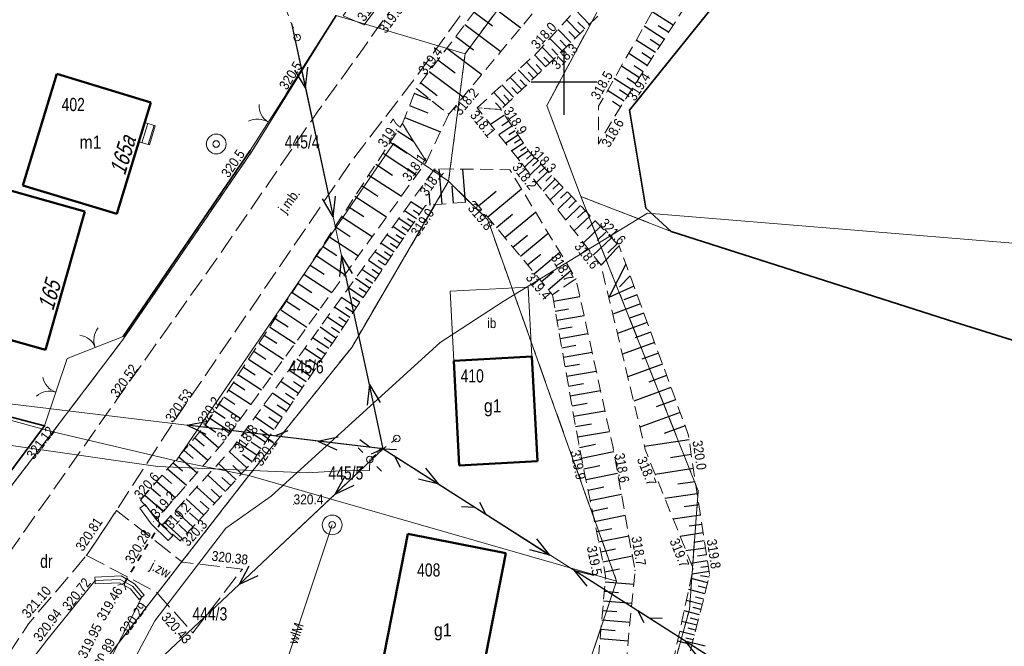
# Model space of a CAD drawing. Header units: metres. Extents: x 7523615 to 7533948, y 5492686 to 5502120.
# Tile 172 of 256: x 7531259 to 7531333, y 5496657 to 5496705. Entities that reach past the tile are written whole.
import ezdxf
from ezdxf.enums import TextEntityAlignment as Align

# ---------------------------------------------------------------- set-up
doc = ezdxf.new("R2010")
doc.units = ezdxf.units.M
for name, pattern in [('1.0_0.5', [1.5, 1, -0.5]), ('1.5_0.5', [2, 1.5, -0.5]), ('219-500', [0]), ('egkk-500', [2, 1.5, -0.5]), ('egug-500', [1, 0.5, -0.5]), ('otkz_500', [1, 0.5, -0.5]), ('otob_500', [0]), ('suep_nn_500', [0]), ('supp_500', [1, 0.5, -0.5]), ('sutp_500', [0])]:
    doc.linetypes.add(name, pattern=pattern)
doc.layers.get('0').update_dxf_attribs({"color": 2, "lineweight": 5})
doc.styles.get("Standard").update_dxf_attribs({"font": 'Working1250', "width": 0.75})
doc.linetypes.add('902-500', pattern='A,3.75,0,[1,ksztalty.shx,S=0.5,R=0,X=0,Y=0],3.75', length=7.5)
doc.linetypes.add('otdn_500', pattern='A,5,0,[21,ksztalty.shx,S=0.5,R=0,X=-1,Y=0]', length=5)

# ---------------------------------------------------------------- blocks, each defined once
blk = doc.blocks.new('203')
at = {"linetype": 'Continuous', "lineweight": 0}
h = blk.add_hatch(color=0, dxfattribs=at)
edge = h.paths.add_edge_path()
edge.add_arc((0, 0), 0.045, 0, 360)
blk = doc.blocks.new('PW01')
at = {"linetype": 'Continuous', "lineweight": 13}
h = blk.add_hatch(color=0, dxfattribs=at)
edge = h.paths.add_edge_path()
edge.add_arc((0, 0), 0.045, 0, 360)
blk = doc.blocks.new('SM01')
at = {"color": 0, "linetype": 'Continuous', "lineweight": 13}
for p, q in [((-0.53, 0.531), (-0.883, 0.884)), ((0.531, 0.531), (0.884, 0.884)), ((-0.53, -0.53), (-0.883, -0.883)), ((0.531, -0.53), (0.884, -0.883))]:
    blk.add_line(p, q, dxfattribs=at)
blk.add_circle((0, 0), 0.25, dxfattribs=at)
blk = doc.blocks.new('US13')
at = {"color": 0, "linetype": 'Continuous', "lineweight": 13}
for radius in [0.75, 0.25]:
    blk.add_circle((0, 0), radius, dxfattribs=at)
blk = doc.blocks.new('SM05')
at = {"color": 0, "linetype": 'Continuous', "lineweight": 13}
blk.add_circle((0, 0), 0.25, dxfattribs=at)
blk = doc.blocks.new('SUTP')
at = {"color": 0, "linetype": 'Continuous'}
for p, q in [((0, 0), (0.866, 0.5)), ((0, 0), (9.232, 0)), ((1.866, -0.5), (1, 0)), ((7.366, -0.5), (8.232, 0)), ((9.232, 0), (8.366, 0.5))]:
    blk.add_line(p, q, dxfattribs=at)
blk = doc.blocks.new('SUEP1')
at = {"color": 0, "linetype": 'Continuous'}
for p, q in [((0, 0), (5, 0)), ((5, 0), (3.5, 0.5)), ((5, 0), (3.5, -0.5)), ((5, 0), (15, 0)), ((15, 0), (13.5, 0.5)), ((15, 0), (13.5, -0.5))]:
    blk.add_line(p, q, dxfattribs=at)
blk = doc.blocks.new('OK02')
at = {"color": 0, "linetype": 'Continuous', "lineweight": 0}
for centre, start, end in [((-1.5, 0), 0, 60), ((1.5, 0), 120, 180)]:
    blk.add_arc(centre, 1.5, start, end, dxfattribs=at)
blk = doc.blocks.new('IB05')
at = {"color": 0, "linetype": 'Continuous', "lineweight": 13}
for q in [(0.354, 0.354), (0.354, -0.354)]:
    blk.add_line((0, 0), q, dxfattribs=at)
blk = doc.blocks.new('RAMKA500K')
at = {"color": 0}
for p, q in [((100, 197.5), (100, 202.5)), ((97.5, 200), (102.5, 200))]:
    blk.add_line(p, q, dxfattribs=at)

msp = doc.modelspace()

# ---------------------------------------------------------------- linework, layer by layer
at = {"layer": '000 Inne (niezydentyfikowane)', "color": 7, "linetype": 'CONTINUOUS', "lineweight": 25, "flags": 128}
for points in [[(7531293.88, 5496706.25), (7531296.7, 5496704.12)], [(7531301.93, 5496704.37), (7531300.86, 5496705.47)], [(7531293.17, 5496705.3), (7531294.56, 5496704.25)], [(7531301.2, 5496703.67), (7531300.18, 5496704.71)], [(7531308.27, 5496704.3), (7531306.69, 5496705.31)], [(7531292.47, 5496704.37), (7531295.2, 5496702.31)], [(7531300.5, 5496703), (7531299.54, 5496703.99)], [(7531301.56, 5496704.02), (7531301.04, 5496704.55)], [(7531307.59, 5496703.25), (7531306.07, 5496704.23)], [(7531307.93, 5496703.77), (7531307.15, 5496704.27)], [(7531291.77, 5496703.46), (7531293.12, 5496702.44)], [(7531299.84, 5496702.35), (7531298.91, 5496703.31)], [(7531300.17, 5496702.67), (7531299.7, 5496703.16)], [(7531300.85, 5496703.33), (7531300.35, 5496703.84)], [(7531306.94, 5496702.23), (7531305.47, 5496703.18)], [(7531307.26, 5496702.73), (7531306.52, 5496703.22)], [(7531291.09, 5496702.56), (7531293.74, 5496700.56)], [(7531299.21, 5496701.74), (7531298.32, 5496702.65)], [(7531299.52, 5496702.04), (7531299.07, 5496702.51)], [(7531290.42, 5496701.67), (7531291.72, 5496700.69)], [(7531298.6, 5496701.15), (7531297.74, 5496702.05)], [(7531298.9, 5496701.44), (7531298.47, 5496701.89)], [(7531306.31, 5496701.26), (7531304.9, 5496702.17)], [(7531306.63, 5496701.74), (7531305.9, 5496702.2)], [(7531297.39, 5496700), (7531296.52, 5496700.92)], [(7531298, 5496700.58), (7531297.13, 5496701.49)], [(7531298.3, 5496700.87), (7531297.87, 5496701.32)], [(7531305.71, 5496700.32), (7531304.35, 5496701.19)], [(7531306.01, 5496700.78), (7531305.31, 5496701.23)], [(7531289.76, 5496700.8), (7531292.33, 5496698.86)], [(7531296.78, 5496699.42), (7531295.9, 5496700.35)], [(7531297.09, 5496699.71), (7531296.65, 5496700.17)], [(7531297.69, 5496700.29), (7531297.26, 5496700.75)], [(7531305.13, 5496699.41), (7531303.81, 5496700.26)], [(7531305.41, 5496699.86), (7531304.75, 5496700.29)], [(7531289.11, 5496699.94), (7531290.37, 5496698.98)], [(7531296.16, 5496698.84), (7531295.28, 5496699.77)], [(7531296.47, 5496699.13), (7531296.03, 5496699.59)], [(7531288.63, 5496699.13), (7531289.86, 5496698.64)], [(7531295.54, 5496698.25), (7531294.65, 5496699.19)], [(7531295.85, 5496698.54), (7531295.41, 5496699.01)], [(7531304.56, 5496698.54), (7531303.3, 5496699.35)], [(7531304.84, 5496698.97), (7531304.2, 5496699.39)], [(7531288.27, 5496698.21), (7531289.65, 5496697.66)], [(7531295.23, 5496697.95), (7531294.78, 5496698.42)], [(7531304.29, 5496698.11), (7531303.67, 5496698.51)], [(7531287.91, 5496697.3), (7531290.61, 5496696.22)], [(7531295.47, 5496697.49), (7531294.4, 5496696.78)], [(7531287.7, 5496696.8), (7531287.74, 5496696.78)], [(7531296.04, 5496696.64), (7531295.04, 5496695.98)], [(7531295.79, 5496697.02), (7531295.27, 5496696.68)], [(7531287.36, 5496696.29), (7531288.56, 5496695.5)], [(7531296.49, 5496695.97), (7531295.55, 5496695.34)], [(7531296.27, 5496696.3), (7531295.79, 5496695.98)], [(7531286.8, 5496695.43), (7531288.09, 5496694.59)], [(7531296.91, 5496695.35), (7531296.02, 5496694.76)], [(7531296.7, 5496695.66), (7531296.24, 5496695.35)], [(7531297.11, 5496695.05), (7531296.68, 5496694.76)], [(7531286.25, 5496694.59), (7531288.8, 5496692.92)], [(7531297.3, 5496694.76), (7531296.46, 5496694.2)], [(7531297.76, 5496694.26), (7531296.99, 5496693.53)], [(7531297.52, 5496694.5), (7531297.15, 5496694.15)], [(7531285.7, 5496693.75), (7531286.96, 5496692.93)], [(7531298.25, 5496693.75), (7531297.43, 5496692.96)], [(7531298, 5496694.01), (7531297.6, 5496693.63)], [(7531298.51, 5496693.48), (7531298.08, 5496693.07)], [(7531285.17, 5496692.93), (7531287.64, 5496691.32)], [(7531290.73, 5496690.72), (7531290.5, 5496693.41)], [(7531292.52, 5496690.87), (7531292.31, 5496693.38)], [(7531298.77, 5496693.2), (7531297.9, 5496692.36)], [(7531299.05, 5496692.91), (7531298.6, 5496692.48)], [(7531284.64, 5496692.13), (7531285.86, 5496691.33)], [(7531291.6, 5496690.8), (7531291.5, 5496692.1)], [(7531299.33, 5496692.62), (7531298.4, 5496691.72)], [(7531299.93, 5496691.99), (7531298.94, 5496691.04)], [(7531299.63, 5496692.31), (7531299.14, 5496691.85)], [(7531284.12, 5496691.33), (7531286.52, 5496689.77)], [(7531289.84, 5496690.65), (7531289.75, 5496691.67)], [(7531293.5, 5496690.59), (7531294.84, 5496691.71)], [(7531294.2, 5496689.75), (7531296.76, 5496691.88)], [(7531300.57, 5496691.33), (7531299.51, 5496690.31)], [(7531300.24, 5496691.66), (7531299.73, 5496691.17)], [(7531283.61, 5496690.55), (7531284.79, 5496689.78)], [(7531289.26, 5496690.31), (7531288.37, 5496690.91)], [(7531301.25, 5496690.61), (7531300.12, 5496689.53)], [(7531300.9, 5496690.98), (7531300.36, 5496690.45)], [(7531283.11, 5496689.78), (7531285.43, 5496688.26)], [(7531288.79, 5496689.62), (7531287.88, 5496690.23)], [(7531289.01, 5496689.94), (7531288.56, 5496690.24)], [(7531294.87, 5496688.95), (7531296.08, 5496689.97)], [(7531295.5, 5496688.19), (7531297.82, 5496690.12)], [(7531301.98, 5496689.85), (7531300.77, 5496688.69)], [(7531301.61, 5496690.24), (7531301.02, 5496689.68)], [(7531282.61, 5496689.02), (7531283.76, 5496688.28)], [(7531287.96, 5496688.38), (7531287, 5496689.02)], [(7531288.38, 5496689), (7531287.44, 5496689.63)], [(7531288.17, 5496688.69), (7531287.7, 5496689.01)], [(7531288.58, 5496689.31), (7531288.12, 5496689.62)], [(7531302.76, 5496689.04), (7531301.47, 5496687.8)], [(7531302.36, 5496689.45), (7531301.74, 5496688.85)], [(7531282.13, 5496688.28), (7531284.38, 5496686.81)], [(7531287.53, 5496687.74), (7531286.55, 5496688.4)], [(7531287.74, 5496688.06), (7531287.26, 5496688.39)], [(7531296.1, 5496687.46), (7531297.21, 5496688.38)], [(7531296.68, 5496686.77), (7531298.79, 5496688.53)], [(7531303.17, 5496688.61), (7531302.5, 5496687.97)], [(7531281.65, 5496687.54), (7531282.75, 5496686.82)], [(7531287.09, 5496687.09), (7531286.09, 5496687.76)], [(7531287.31, 5496687.42), (7531286.81, 5496687.75)], [(7531303.59, 5496688.17), (7531302.21, 5496686.85)], [(7531304.03, 5496687.72), (7531303.31, 5496687.03)], [(7531281.17, 5496686.82), (7531283.36, 5496685.39)], [(7531286.64, 5496686.43), (7531285.62, 5496687.11)], [(7531286.86, 5496686.76), (7531286.36, 5496687.1)], [(7531297.23, 5496686.11), (7531298.24, 5496686.94)], [(7531297.76, 5496685.47), (7531299.68, 5496687.07)], [(7531280.71, 5496686.1), (7531281.78, 5496685.4)], [(7531286.18, 5496685.75), (7531285.14, 5496686.45)], [(7531286.41, 5496686.09), (7531285.89, 5496686.44)], [(7531304.68, 5496686.18), (7531303.39, 5496683.65)], [(7531280.25, 5496685.4), (7531282.37, 5496684.02)], [(7531285.71, 5496685.05), (7531284.65, 5496685.77)], [(7531285.94, 5496685.4), (7531285.42, 5496685.76)], [(7531298.27, 5496684.86), (7531299.18, 5496685.62)], [(7531298.79, 5496684.23), (7531300.52, 5496685.68)], [(7531305.01, 5496685.28), (7531304.2, 5496684.46)], [(7531279.8, 5496684.71), (7531280.84, 5496684.03)], [(7531285.23, 5496684.35), (7531284.15, 5496685.08)], [(7531285.47, 5496684.7), (7531284.93, 5496685.06)], [(7531305.29, 5496684.51), (7531303.39, 5496683.65)], [(7531279.35, 5496684.03), (7531281.41, 5496682.69)], [(7531284.74, 5496683.62), (7531283.63, 5496684.37)], [(7531284.99, 5496683.99), (7531284.44, 5496684.36)], [(7531299.2, 5496683.36), (7531301.2, 5496683.71)], [(7531305.54, 5496683.83), (7531304.53, 5496683.46)], [(7531278.92, 5496683.36), (7531279.93, 5496682.7)], [(7531284.24, 5496682.88), (7531283.11, 5496683.65)], [(7531284.49, 5496683.25), (7531283.93, 5496683.63)], [(7531305.79, 5496683.15), (7531303.69, 5496682.38)], [(7531278.49, 5496682.7), (7531280.47, 5496681.4)], [(7531283.73, 5496682.13), (7531282.57, 5496682.91)], [(7531283.99, 5496682.51), (7531283.41, 5496682.89)], [(7531299.33, 5496682.61), (7531300.34, 5496682.79)], [(7531299.45, 5496681.92), (7531301.51, 5496682.28)], [(7531306.04, 5496682.46), (7531304.95, 5496682.06)], [(7531278.06, 5496682.05), (7531279.04, 5496681.41)], [(7531283.21, 5496681.35), (7531282.03, 5496682.15)], [(7531283.47, 5496681.74), (7531282.89, 5496682.14)], [(7531306.31, 5496681.74), (7531304.04, 5496680.91)], [(7531277.23, 5496680.79), (7531278.18, 5496680.17)], [(7531277.64, 5496681.41), (7531279.57, 5496680.16)], [(7531282.67, 5496680.56), (7531281.47, 5496681.38)], [(7531282.94, 5496680.96), (7531282.34, 5496681.36)], [(7531299.57, 5496681.23), (7531300.62, 5496681.41)], [(7531299.69, 5496680.53), (7531301.81, 5496680.91)], [(7531306.58, 5496681), (7531305.4, 5496680.57)], [(7531276.83, 5496680.17), (7531278.7, 5496678.95)], [(7531282.13, 5496679.76), (7531280.89, 5496680.59)], [(7531282.4, 5496680.16), (7531281.79, 5496680.57)], [(7531299.82, 5496679.83), (7531300.89, 5496680.02)], [(7531306.86, 5496680.22), (7531304.42, 5496679.33)], [(7531276.43, 5496679.56), (7531277.35, 5496678.95)], [(7531281.57, 5496678.93), (7531280.31, 5496679.78)], [(7531281.85, 5496679.35), (7531281.23, 5496679.77)], [(7531299.94, 5496679.12), (7531302.12, 5496679.5)], [(7531307.16, 5496679.42), (7531305.89, 5496678.95)], [(7531276.04, 5496678.96), (7531277.85, 5496677.77)], [(7531281, 5496678.09), (7531279.71, 5496678.96)], [(7531281.29, 5496678.51), (7531280.65, 5496678.94)], [(7531300.07, 5496678.4), (7531301.17, 5496678.59)], [(7531307.46, 5496678.58), (7531304.83, 5496677.62)], [(7531275.27, 5496677.78), (7531277.03, 5496676.63)], [(7531275.65, 5496678.36), (7531276.54, 5496677.78)], [(7531280.42, 5496677.23), (7531279.11, 5496678.12)], [(7531280.71, 5496677.66), (7531280.06, 5496678.1)], [(7531300.2, 5496677.67), (7531302.44, 5496678.06)], [(7531274.9, 5496677.21), (7531275.76, 5496676.64)], [(7531279.83, 5496676.35), (7531278.48, 5496677.26)], [(7531280.13, 5496676.79), (7531279.46, 5496677.24)], [(7531300.33, 5496676.92), (7531301.46, 5496677.12)], [(7531307.78, 5496677.72), (7531306.42, 5496677.22)], [(7531274.53, 5496676.64), (7531276.23, 5496675.53)], [(7531279.22, 5496675.45), (7531277.85, 5496676.38)], [(7531279.53, 5496675.9), (7531278.85, 5496676.36)], [(7531300.46, 5496676.17), (7531302.76, 5496676.58)], [(7531308.11, 5496676.82), (7531305.28, 5496675.78)], [(7531273.81, 5496675.54), (7531275.46, 5496674.46)], [(7531274.17, 5496676.09), (7531275, 5496675.54)], [(7531300.6, 5496675.41), (7531301.76, 5496675.61)], [(7531308.45, 5496675.88), (7531306.98, 5496675.34)], [(7531273.46, 5496675), (7531274.27, 5496674.47)], [(7531278.6, 5496674.53), (7531277.2, 5496675.48)], [(7531278.91, 5496675), (7531278.22, 5496675.46)], [(7531300.73, 5496674.64), (7531303.1, 5496675.05)], [(7531308.81, 5496674.91), (7531305.75, 5496673.79)], [(7531273.11, 5496674.47), (7531274.71, 5496673.43)], [(7531277.97, 5496673.6), (7531276.53, 5496674.57)], [(7531278.28, 5496674.07), (7531277.58, 5496674.55)], [(7531300.87, 5496673.85), (7531302.07, 5496674.06)], [(7531272.36, 5496673.47), (7531273.78, 5496672.23)], [(7531272.77, 5496673.95), (7531273.55, 5496673.43)], [(7531277.32, 5496672.64), (7531275.85, 5496673.63)], [(7531277.64, 5496673.12), (7531276.92, 5496673.61)], [(7531301.01, 5496673.06), (7531303.44, 5496673.48)], [(7531309.18, 5496673.91), (7531307.59, 5496673.32)], [(7531271.54, 5496672.52), (7531272.96, 5496671.29)], [(7531271.95, 5496672.99), (7531272.66, 5496672.38)], [(7531276.66, 5496671.66), (7531275.16, 5496672.67)], [(7531276.99, 5496672.15), (7531276.25, 5496672.65)], [(7531301.16, 5496672.25), (7531302.38, 5496672.5)], [(7531309.48, 5496672.84), (7531306.1, 5496672.33)], [(7531271.13, 5496672.05), (7531271.84, 5496671.43)], [(7531275.92, 5496670.71), (7531274.57, 5496671.94)], [(7531301.33, 5496671.44), (7531303.77, 5496671.94)], [(7531270.31, 5496671.1), (7531271.02, 5496670.48)], [(7531270.72, 5496671.57), (7531272.14, 5496670.34)], [(7531275.1, 5496669.81), (7531273.75, 5496671.04)], [(7531276.32, 5496671.16), (7531275.59, 5496671.71)], [(7531309.65, 5496671.72), (7531308.08, 5496671.48)], [(7531269.89, 5496670.63), (7531271.32, 5496669.39)], [(7531275.51, 5496670.26), (7531274.84, 5496670.88)], [(7531301.49, 5496670.63), (7531302.7, 5496670.88)], [(7531301.66, 5496669.82), (7531304.06, 5496670.31)], [(7531309.81, 5496670.65), (7531306.91, 5496670.21)], [(7531269.07, 5496669.67), (7531270.49, 5496668.44)], [(7531269.48, 5496670.15), (7531270.19, 5496669.53)], [(7531274.28, 5496668.92), (7531272.94, 5496670.15)], [(7531274.69, 5496669.37), (7531274.02, 5496669.98)], [(7531309.96, 5496669.66), (7531308.63, 5496669.46)], [(7531268.64, 5496669.18), (7531269.35, 5496668.56)], [(7531273.46, 5496668.02), (7531272.12, 5496669.25)], [(7531273.87, 5496668.47), (7531273.2, 5496669.09)], [(7531301.82, 5496669.02), (7531303.01, 5496669.26)], [(7531268.17, 5496668.64), (7531269.59, 5496667.4)], [(7531272.64, 5496667.13), (7531271.3, 5496668.36)], [(7531273.05, 5496667.58), (7531272.38, 5496668.19)], [(7531301.98, 5496668.22), (7531304.35, 5496668.7)], [(7531310.1, 5496668.75), (7531307.65, 5496668.38)], [(7531271.82, 5496666.23), (7531270.48, 5496667.46)], [(7531272.23, 5496666.68), (7531271.56, 5496667.3)], [(7531302.14, 5496667.43), (7531303.32, 5496667.67)], [(7531310.23, 5496667.91), (7531309.1, 5496667.74)], [(7531271, 5496665.34), (7531269.66, 5496666.57)], [(7531302.3, 5496666.65), (7531304.63, 5496667.12)], [(7531310.35, 5496667.13), (7531308.28, 5496666.82)], [(7531271.41, 5496665.79), (7531270.74, 5496666.4)], [(7531302.46, 5496665.87), (7531303.62, 5496666.1)], [(7531310.55, 5496665.77), (7531308.81, 5496665.51)], [(7531310.45, 5496666.42), (7531309.5, 5496666.28)], [(7531302.62, 5496665.1), (7531304.91, 5496665.56)], [(7531310.64, 5496665.17), (7531309.84, 5496665.05)], [(7531302.78, 5496664.33), (7531303.91, 5496664.56)], [(7531310.73, 5496664.62), (7531309.25, 5496664.4)], [(7531302.93, 5496663.57), (7531305.18, 5496664.03)], [(7531310.87, 5496663.65), (7531309.63, 5496663.46)], [(7531310.8, 5496664.12), (7531310.13, 5496664.01)], [(7531303.08, 5496662.82), (7531304.2, 5496663.05)], [(7531311, 5496662.83), (7531309.71, 5496662.64)], [(7531310.94, 5496663.22), (7531310.37, 5496663.14)], [(7531303.11, 5496662.07), (7531305.28, 5496661.88)], [(7531310.9, 5496661.99), (7531309.64, 5496662.31)], [(7531311.01, 5496662.42), (7531310.36, 5496662.52)], [(7531303.05, 5496661.34), (7531304.13, 5496661.24)], [(7531310.69, 5496661.16), (7531309.46, 5496661.47)], [(7531310.79, 5496661.58), (7531310.17, 5496661.73)], [(7531302.99, 5496660.61), (7531305.14, 5496660.43)], [(7531310.48, 5496660.35), (7531309.28, 5496660.65)], [(7531310.58, 5496660.75), (7531309.98, 5496660.9)], [(7531302.92, 5496659.89), (7531304, 5496659.8)], [(7531310.28, 5496659.55), (7531309.11, 5496659.85)], [(7531310.38, 5496659.95), (7531309.79, 5496660.1)], [(7531302.86, 5496659.18), (7531305, 5496658.99)], [(7531310.08, 5496658.77), (7531308.94, 5496659.06)], [(7531310.18, 5496659.16), (7531309.6, 5496659.31)], [(7531302.8, 5496658.46), (7531303.87, 5496658.37)], [(7531309.89, 5496658.02), (7531308.78, 5496658.3)], [(7531309.98, 5496658.39), (7531309.42, 5496658.54)], [(7531302.74, 5496657.75), (7531304.86, 5496657.57)], [(7531309.7, 5496657.28), (7531308.62, 5496657.55)], [(7531309.79, 5496657.65), (7531309.24, 5496657.78)]]:
    msp.add_lwpolyline(points, dxfattribs=at)
at = {"layer": '217-kontur klasyfikacyjny', "color": 7, "linetype": 'egkk-500', "lineweight": 18, "flags": 128}
for points in [[(7531276.32, 5496694.77), (7531282.69, 5496705.05)], [(7531302.48, 5496705.28), (7531298.68, 5496698.21)], [(7531298.68, 5496698.21), (7531301.28, 5496691.3)], [(7531266.46, 5496680.39), (7531276.32, 5496694.77)], [(7531291.23, 5496692.46), (7531283.87, 5496679.84)], [(7531294.2, 5496689.53), (7531291.23, 5496692.46)], [(7531301.28, 5496691.3), (7531308.12, 5496688.66)], [(7531301.28, 5496691.3), (7531310.18, 5496668.97)], [(7531299.25, 5496675.35), (7531294.2, 5496689.53)], [(7531308.12, 5496688.66), (7531329.66, 5496681.76)], [(7531329.66, 5496681.76), (7531336.09, 5496679.76)], [(7531261.19, 5496673.44), (7531266.46, 5496680.39)], [(7531283.87, 5496679.84), (7531276.07, 5496670.13)], [(7531303.98, 5496662.11), (7531299.25, 5496675.35)], [(7531239.63, 5496645.45), (7531261.19, 5496673.44)], [(7531276.07, 5496670.13), (7531254.58, 5496642.52)], [(7531310.18, 5496668.97), (7531309.51, 5496659.97)], [(7531294.66, 5496634.27), (7531303.98, 5496662.11)], [(7531309.51, 5496659.97), (7531307.56, 5496652.93)]]:
    msp.add_lwpolyline(points, dxfattribs=at)
at = {"layer": '218-kontur użytku gruntowego', "color": 7, "linetype": 'egug-500', "lineweight": 18, "flags": 128}
for points in [[(7531292.48, 5496702.14), (7531313.08, 5496730.04)], [(7531282.69, 5496705.05), (7531276.32, 5496694.77)], [(7531302.48, 5496705.28), (7531298.68, 5496698.21)], [(7531291.23, 5496692.46), (7531292.48, 5496702.14)], [(7531298.68, 5496698.21), (7531301.28, 5496691.3)], [(7531276.32, 5496694.77), (7531266.46, 5496680.39)], [(7531283.87, 5496679.84), (7531291.23, 5496692.46)], [(7531294.2, 5496689.53), (7531291.23, 5496692.46)], [(7531301.28, 5496691.3), (7531308.12, 5496688.66)], [(7531301.28, 5496691.3), (7531310.18, 5496668.97)], [(7531299.25, 5496675.35), (7531294.2, 5496689.53)], [(7531308.12, 5496688.66), (7531329.66, 5496681.76)], [(7531329.66, 5496681.76), (7531336.09, 5496679.76)], [(7531266.46, 5496680.39), (7531261.19, 5496673.44)], [(7531276.07, 5496670.13), (7531283.87, 5496679.84)], [(7531303.98, 5496662.11), (7531299.25, 5496675.35)], [(7531261.19, 5496673.44), (7531239.63, 5496645.45)], [(7531254.58, 5496642.52), (7531276.07, 5496670.13)], [(7531310.18, 5496668.97), (7531309.51, 5496659.97)], [(7531294.66, 5496634.27), (7531303.98, 5496662.11)], [(7531309.51, 5496659.97), (7531307.56, 5496652.93)]]:
    msp.add_lwpolyline(points, dxfattribs=at)
at = {"layer": '219-działka ewidencyjna', "color": 3, "linetype": '219-500', "lineweight": 18, "flags": 128}
for points in [[(7531292.48, 5496702.14), (7531313.08, 5496730.04)], [(7531276.28, 5496694.71), (7531282.69, 5496705.05)], [(7531292.48, 5496702.14), (7531282.69, 5496705.05)], [(7531298.68, 5496698.21), (7531302.48, 5496705.28)], [(7531291.23, 5496692.46), (7531292.48, 5496702.14)], [(7531298.68, 5496698.21), (7531301.28, 5496691.3)], [(7531270.55, 5496671.25), (7531287.04, 5496695.33)], [(7531287.04, 5496695.33), (7531291.23, 5496692.46)], [(7531266.46, 5496680.39), (7531276.28, 5496694.71)], [(7531291.23, 5496692.46), (7531283.87, 5496679.84)], [(7531291.23, 5496692.46), (7531294.2, 5496689.53)], [(7531301.28, 5496691.3), (7531310.18, 5496668.97)], [(7531301.28, 5496691.3), (7531308.12, 5496688.66)], [(7531294.2, 5496689.53), (7531299.25, 5496675.35)], [(7531308.12, 5496688.66), (7531329.66, 5496681.76)], [(7531222.06, 5496684.16), (7531261.19, 5496673.44)], [(7531329.66, 5496681.76), (7531380.12, 5496666.04)], [(7531261.19, 5496673.44), (7531266.46, 5496680.39)], [(7531276.07, 5496670.13), (7531283.87, 5496679.84)], [(7531299.25, 5496675.35), (7531303.98, 5496662.11)], [(7531239.63, 5496645.45), (7531261.19, 5496673.44)], [(7531270.55, 5496671.25), (7531261.19, 5496673.44)], [(7531270.55, 5496671.25), (7531276.07, 5496670.13)], [(7531254.58, 5496642.52), (7531276.07, 5496670.13)], [(7531276.07, 5496670.13), (7531303.98, 5496662.11)], [(7531309.51, 5496659.97), (7531310.18, 5496668.97)], [(7531294.66, 5496634.27), (7531303.98, 5496662.11)], [(7531303.54, 5496638.42), (7531309.51, 5496659.97)]]:
    msp.add_lwpolyline(points, dxfattribs=at)
at = {"layer": '312-budynek ewidencyjny', "color": 7, "linetype": 'CONTINUOUS', "lineweight": 50, "flags": 128}
for points in [[(7531258.9, 5496692.15), (7531261.48, 5496700.62)], [(7531261.48, 5496700.62), (7531268.62, 5496698.45)], [(7531268.62, 5496698.45), (7531266.04, 5496689.98)], [(7531254.25, 5496692.81), (7531263.6, 5496690.16)], [(7531266.04, 5496689.98), (7531258.9, 5496692.15)], [(7531263.6, 5496690.16), (7531260.62, 5496679.66)], [(7531260.62, 5496679.66), (7531251.27, 5496682.31)], [(7531291.62, 5496678.84), (7531297.56, 5496679.15)], [(7531292.04, 5496670.9), (7531291.62, 5496678.84)], [(7531297.56, 5496679.15), (7531297.98, 5496671.21)], [(7531297.98, 5496671.21), (7531292.04, 5496670.9)], [(7531284.82, 5496648.79), (7531288.14, 5496665.7)], [(7531288.14, 5496665.7), (7531295.57, 5496664.24)], [(7531295.57, 5496664.24), (7531292.25, 5496647.33)]]:
    msp.add_lwpolyline(points, dxfattribs=at)
at = {"layer": '352-schody', "color": 7, "linetype": 'CONTINUOUS', "lineweight": 18, "flags": 128}
msp.add_lwpolyline([(7531268.16, 5496696.93), (7531268.96, 5496696.68), (7531268.51, 5496695.22), (7531267.71, 5496695.46)], close=True, dxfattribs=at)
msp.add_lwpolyline([(7531268.16, 5496696.93), (7531268.96, 5496696.68), (7531268.51, 5496695.22), (7531267.71, 5496695.46)], close=True, dxfattribs=at)
for points in [[(7531267.949, 5496695.388), (7531268.39, 5496696.858)], [(7531268.428, 5496695.244), (7531268.868, 5496696.709)]]:
    msp.add_lwpolyline(points, dxfattribs=at)
at = {"layer": 'brama', "color": 7, "linetype": 'otob_500', "lineweight": 18, "flags": 128}
for points in [[(7531276.16, 5496694.79), (7531278.91, 5496699.1)], [(7531262.28, 5496679.01), (7531266.52, 5496680.69)], [(7531260.54, 5496673.89), (7531262.28, 5496679.01)]]:
    msp.add_lwpolyline(points, dxfattribs=at)
at = {"layer": 'inna budowla', "color": 7, "linetype": 'CONTINUOUS', "lineweight": 18, "flags": 128}
msp.add_lwpolyline([(7531291.62, 5496678.84), (7531291.34, 5496684.11), (7531297.28, 5496684.42), (7531297.56, 5496679.15)], close=True, dxfattribs=at)
at = {"layer": 'jezdnia', "color": 7, "linetype": '1.5_0.5', "lineweight": 18, "flags": 128}
for points in [[(7531320.64, 5496791.72), (7531325.95, 5496795.58), (7531325.35, 5496793.38), (7531324.23, 5496788.22), (7531323.13, 5496786.69), (7531323.12, 5496784.69), (7531322.93, 5496772.49), (7531321.45, 5496758.18), (7531320.06, 5496751.13), (7531318.58, 5496747.08), (7531317.8, 5496744.94), (7531312.99, 5496734.63), (7531307.07, 5496725.19), (7531300.1, 5496716.07), (7531288.51, 5496700.05), (7531283.92, 5496694.08), (7531270.28, 5496674.09), (7531266.02, 5496667.48), (7531263.74, 5496664.06), (7531259.33, 5496658.88), (7531256.71, 5496654.85), (7531245.99, 5496640.08), (7531241.23, 5496640.93), (7531250.3, 5496653.45), (7531247.05, 5496655.85), (7531251.13, 5496661.31), (7531254.82, 5496659.92), (7531266.1, 5496675.98), (7531273.68, 5496686.65), (7531281.25, 5496697.7), (7531284.77, 5496702.56), (7531285.78, 5496704.03), (7531297.25, 5496719.55), (7531303.7, 5496728), (7531306.31, 5496732.25), (7531309.86, 5496738.35), (7531313.84, 5496746.86), (7531315.98, 5496753.26), (7531317.38, 5496761.16), (7531318.54, 5496772.5), (7531319.05, 5496785), (7531319.58, 5496788.75)], [(7531263.74, 5496664.06), (7531269.03, 5496661.28), (7531271.81, 5496658.19), (7531275.57, 5496663.02), (7531271.02, 5496663.54), (7531266.02, 5496667.48)]]:
    msp.add_lwpolyline(points, close=True, dxfattribs=at)
at = {"layer": 'ogrodzenie trwałe', "color": 7, "linetype": '902-500', "lineweight": 35, "flags": 128}
for points in [[(7531304.96, 5496697.87), (7531323.62, 5496721.04), (7531331.13, 5496733.69), (7531329.7, 5496737.78)], [(7531278.91, 5496699.1), (7531282.69, 5496705.05)], [(7531304.96, 5496697.87), (7531306.19, 5496690.42), (7531308.12, 5496688.66), (7531329.66, 5496681.76), (7531380.12, 5496666.04), (7531394.19, 5496701.44)], [(7531266.52, 5496680.69), (7531276.16, 5496694.79)], [(7531209.53, 5496674.2), (7531212.41, 5496685.89), (7531212.56, 5496686.48), (7531260.54, 5496673.89)], [(7531251.14, 5496661.27), (7531260.54, 5496673.89)]]:
    msp.add_lwpolyline(points, dxfattribs=at)
at = {"layer": 'przepust', "color": 7, "linetype": 'otkz_500', "lineweight": 35, "flags": 128}
msp.add_lwpolyline([(7531266.6, 5496661.93), (7531269.29, 5496666.4)], dxfattribs=at)
at = {"layer": 'przewód elektroenergetyczny niskiego napięcia', "color": 1, "linetype": 'suep_nn_500', "lineweight": 18, "flags": 128}
for points in [[(7531279.31, 5496704.43), (7531286.27, 5496672.15)], [(7531286.27, 5496672.15), (7531241.28, 5496677.56)], [(7531241.28, 5496677.56), (7531286.27, 5496672.15)], [(7531286.27, 5496672.15), (7531255.2, 5496642.93)], [(7531313.38, 5496654.89), (7531286.27, 5496672.15)]]:
    msp.add_lwpolyline(points, dxfattribs=at)
at = {"layer": 'przewód elektroenergetyczny podziemny', "color": 7, "linetype": 'CONTINUOUS', "lineweight": 18, "flags": 128}
msp.add_lwpolyline([(7531229.77, 5496667.38), (7531230.33, 5496667.73), (7531229.49, 5496669.36), (7531231.76, 5496676.54), (7531245.83, 5496675.45), (7531253.07, 5496673.11), (7531269.16, 5496670.81), (7531280.49, 5496670.33), (7531283.94, 5496670.53), (7531285.22, 5496670.52), (7531285.24, 5496671.35)], dxfattribs=at)
at = {"layer": 'przewód gazowy', "color": 7, "linetype": 'CONTINUOUS', "lineweight": 18, "flags": 128}
msp.add_lwpolyline([(7531340.85, 5496687.2), (7531306.32, 5496690.03), (7531295.37, 5496683.34), (7531290.59, 5496680.22), (7531277.76, 5496668.55), (7531274.31, 5496666.13), (7531268.92, 5496659.09), (7531265.07, 5496651.9), (7531264.31, 5496645.72), (7531270.64, 5496638.97), (7531272.09, 5496636.66), (7531275.14, 5496626.25), (7531277.86, 5496612.25), (7531278.72, 5496588.08), (7531274.56, 5496545.93), (7531269, 5496510.56), (7531267.55, 5496507.7), (7531266.49, 5496497.43), (7531268.62, 5496489.76), (7531286.1, 5496462.9), (7531288.33, 5496460.89), (7531293.88, 5496460.94)], dxfattribs=at)
at = {"layer": 'przewód telekomunikacyjny napowietrzny', "color": 30, "linetype": 'sutp_500', "lineweight": 18, "flags": 128}
for points in [[(7531241.28, 5496677.56), (7531286.27, 5496672.15)], [(7531286.27, 5496672.15), (7531313.38, 5496654.89)]]:
    msp.add_lwpolyline(points, dxfattribs=at)
at = {"layer": 'przewód wodociągowy', "color": 7, "linetype": 'CONTINUOUS', "lineweight": 18, "flags": 128}
msp.add_lwpolyline([(7531277.7, 5496652.35), (7531282.39, 5496666.38)], dxfattribs=at)
at = {"layer": 'rów przydrożny (poligon)', "color": 7, "linetype": 'CONTINUOUS', "lineweight": 18, "flags": 128}
for points in [[(7531283.23, 5496705.02), (7531290.65, 5496715.81), (7531291.68, 5496715.14), (7531292.42, 5496714.52), (7531284.82, 5496704.34)], [(7531246.75, 5496634.13), (7531245.56, 5496635.34), (7531244.3, 5496636.66), (7531246.6, 5496639.96), (7531252.99, 5496647.54), (7531260.73, 5496657.64), (7531264.39, 5496662.16), (7531266.3, 5496662.24), (7531267.23, 5496661.72), (7531267.93, 5496660.89), (7531264.9, 5496654.92), (7531256.62, 5496645.34), (7531251.24, 5496638.58)]]:
    msp.add_lwpolyline(points, close=True, dxfattribs=at)
at = {"layer": 'skarpa nieumocniona', "color": 7, "linetype": '1.0_0.5', "lineweight": 18, "flags": 128}
for points in [[(7531321.11, 5496742.12), (7531317.71, 5496742.6), (7531314.5, 5496736.25), (7531309.12, 5496727.1), (7531303.03, 5496718.25), (7531296.94, 5496710.29), (7531288.78, 5496699.5), (7531291.24, 5496697.55), (7531300.03, 5496708.12), (7531304.4, 5496716.02), (7531311.1, 5496725.42), (7531316, 5496734.77), (7531319.12, 5496741.26)], [(7531321.11, 5496742.12), (7531317.71, 5496742.6), (7531314.5, 5496736.25), (7531309.12, 5496727.1), (7531303.03, 5496718.25), (7531296.94, 5496710.29), (7531288.78, 5496699.5), (7531291.24, 5496697.55), (7531300.03, 5496708.12), (7531304.4, 5496716.02), (7531311.1, 5496725.42), (7531316, 5496734.77), (7531319.12, 5496741.26)], [(7531328.68, 5496738.62), (7531323.9, 5496732.55), (7531316.73, 5496716.78), (7531306.57, 5496708.88), (7531298.87, 5496701.41), (7531295.19, 5496697.91), (7531293.4, 5496698.03), (7531297.97, 5496702.26), (7531305.83, 5496710.97), (7531315.21, 5496718.22), (7531322.55, 5496732.84), (7531328.11, 5496739)], [(7531328.68, 5496738.62), (7531323.9, 5496732.55), (7531316.73, 5496716.78), (7531306.57, 5496708.88), (7531298.87, 5496701.41), (7531295.19, 5496697.91), (7531293.4, 5496698.03), (7531297.97, 5496702.26), (7531305.83, 5496710.97), (7531315.21, 5496718.22), (7531322.55, 5496732.84), (7531328.11, 5496739)], [(7531329.78, 5496735.76), (7531329.78, 5496732.73), (7531326.17, 5496727.29), (7531322.59, 5496724.76), (7531319.19, 5496716.46), (7531310.37, 5496707.56), (7531304.05, 5496697.74), (7531302.61, 5496695.3), (7531302.62, 5496698.16), (7531308.24, 5496708.04), (7531317.94, 5496717.47), (7531320.87, 5496724.99), (7531324.54, 5496727.36), (7531329.03, 5496733.2)], [(7531329.78, 5496735.76), (7531329.78, 5496732.73), (7531326.17, 5496727.29), (7531322.59, 5496724.76), (7531319.19, 5496716.46), (7531310.37, 5496707.56), (7531304.05, 5496697.74), (7531302.61, 5496695.3), (7531302.62, 5496698.16), (7531308.24, 5496708.04), (7531317.94, 5496717.47), (7531320.87, 5496724.99), (7531324.54, 5496727.36), (7531329.03, 5496733.2)], [(7531287.72, 5496696.84), (7531288.78, 5496699.5), (7531291.24, 5496697.55), (7531289.54, 5496693.95)], [(7531287.72, 5496696.84), (7531288.78, 5496699.5), (7531291.24, 5496697.55), (7531289.54, 5496693.95)], [(7531296.6, 5496694.03), (7531293.4, 5496698.03), (7531295.19, 5496697.91), (7531297.37, 5496694.66), (7531304.17, 5496687.57), (7531302.8, 5496686.09)], [(7531296.6, 5496694.03), (7531293.4, 5496698.03), (7531295.19, 5496697.91), (7531297.37, 5496694.66), (7531304.17, 5496687.57), (7531302.8, 5496686.09)], [(7531267.84, 5496668.26), (7531272.73, 5496673.89), (7531287.72, 5496696.84), (7531289.54, 5496693.95), (7531274.17, 5496672.68), (7531269.1, 5496666.84)], [(7531267.84, 5496668.26), (7531272.73, 5496673.89), (7531287.72, 5496696.84), (7531289.54, 5496693.95), (7531274.17, 5496672.68), (7531269.1, 5496666.84)], [(7531269.5, 5496666.39), (7531274.84, 5496672.23), (7531290.18, 5496693.41), (7531295.87, 5496693.34), (7531300.9, 5496685.06), (7531299.11, 5496683.85), (7531293.22, 5496690.93), (7531289.47, 5496690.62), (7531276.3, 5496671.13), (7531270.84, 5496665.16)], [(7531269.5, 5496666.39), (7531274.84, 5496672.23), (7531290.18, 5496693.41), (7531295.87, 5496693.34), (7531300.9, 5496685.06), (7531299.11, 5496683.85), (7531293.22, 5496690.93), (7531289.47, 5496690.62), (7531276.3, 5496671.13), (7531270.84, 5496665.16)], [(7531298.93, 5496615.89), (7531297.45, 5496625.17), (7531300.25, 5496631.82), (7531306.96, 5496649.88), (7531309.8, 5496663.04), (7531306.16, 5496672.09), (7531302.8, 5496686.09), (7531304.17, 5496687.57), (7531309.42, 5496673.25), (7531311.04, 5496662.55), (7531307.6, 5496649.02), (7531304.06, 5496627.98), (7531303.51, 5496622.76)], [(7531298.93, 5496615.89), (7531297.45, 5496625.17), (7531300.25, 5496631.82), (7531306.96, 5496649.88), (7531309.8, 5496663.04), (7531306.16, 5496672.09), (7531302.8, 5496686.09), (7531304.17, 5496687.57), (7531309.42, 5496673.25), (7531311.04, 5496662.55), (7531307.6, 5496649.02), (7531304.06, 5496627.98), (7531303.51, 5496622.76)], [(7531299.11, 5496683.85), (7531301.12, 5496672.45), (7531303.15, 5496662.5), (7531302.33, 5496653.07), (7531291.95, 5496633.14), (7531290.32, 5496620.88), (7531293.09, 5496611.62), (7531310.38, 5496592.27), (7531312.27, 5496591.9), (7531294.54, 5496614.82), (7531293.79, 5496624.26), (7531295.17, 5496629.34), (7531304.21, 5496650.76), (7531305.38, 5496662.93), (7531303.71, 5496672.26), (7531300.9, 5496685.06)], [(7531299.11, 5496683.85), (7531301.12, 5496672.45), (7531303.15, 5496662.5), (7531302.33, 5496653.07), (7531291.95, 5496633.14), (7531290.32, 5496620.88), (7531293.09, 5496611.62), (7531310.38, 5496592.27), (7531312.27, 5496591.9), (7531294.54, 5496614.82), (7531293.79, 5496624.26), (7531295.17, 5496629.34), (7531304.21, 5496650.76), (7531305.38, 5496662.93), (7531303.71, 5496672.26), (7531300.9, 5496685.06)]]:
    msp.add_lwpolyline(points, close=True, dxfattribs=at)
at = {"layer": 'słup przewodów napowietrznych', "color": 7, "linetype": 'supp_500', "lineweight": 18, "flags": 128}
for points in [[(7531278.89, 5496705.47), (7531279.73, 5496703.38)], [(7531287.29, 5496672.94), (7531285.24, 5496671.35)]]:
    msp.add_lwpolyline(points, dxfattribs=at)
at = {"layer": 'ściana oporowa (linia)', "color": 0, "linetype": 'otdn_500', "lineweight": 18}
for p, q in [((7531267.796, 5496667.645), (7531268, 5496667.79)), ((7531267.796, 5496667.645), (7531268.639, 5496666.455)), ((7531268.639, 5496666.455), (7531269.947, 5496665.2)), ((7531269.947, 5496665.2), (7531270.12, 5496665.38)), ((7531264.4, 5496661.91), (7531264.39, 5496662.16)), ((7531264.4, 5496661.91), (7531266.237, 5496661.977)), ((7531266.237, 5496661.977), (7531267.066, 5496661.521)), ((7531267.066, 5496661.521), (7531267.739, 5496660.729)), ((7531267.739, 5496660.729), (7531267.93, 5496660.89))]:
    msp.add_line(p, q, dxfattribs=at)
at = {"layer": 'ściana oporowa (linia)', "color": 0, "lineweight": 18}
for p, q in [((7531268.204, 5496667.935), (7531268, 5496667.79)), ((7531268.204, 5496667.935), (7531269.021, 5496666.785)), ((7531269.021, 5496666.785), (7531270.293, 5496665.56)), ((7531270.293, 5496665.56), (7531270.12, 5496665.38)), ((7531264.379, 5496662.41), (7531266.363, 5496662.503)), ((7531264.379, 5496662.41), (7531264.39, 5496662.16)), ((7531266.363, 5496662.503), (7531267.394, 5496661.919)), ((7531267.394, 5496661.919), (7531268.121, 5496661.051)), ((7531268.121, 5496661.051), (7531267.93, 5496660.89))]:
    msp.add_line(p, q, dxfattribs=at)

# ---------------------------------------------------------------- block references
at = {"layer": '203-punkt graniczny', "color": 3, "linetype": 'CONTINUOUS', "lineweight": 18}
for p in [(7531292.48, 5496702.14), (7531298.68, 5496698.21), (7531287.04, 5496695.33), (7531276.28, 5496694.71), (7531291.23, 5496692.46), (7531301.28, 5496691.3), (7531294.2, 5496689.53), (7531308.12, 5496688.66), (7531329.66, 5496681.76), (7531266.46, 5496680.39), (7531283.87, 5496679.84), (7531299.25, 5496675.35), (7531261.19, 5496673.44), (7531270.55, 5496671.25), (7531276.07, 5496670.13), (7531310.18, 5496668.97), (7531303.98, 5496662.11), (7531309.51, 5496659.97)]:
    msp.add_blockref('203', p, dxfattribs=at)
at = {"layer": 'brama', "color": 7, "linetype": 'CONTINUOUS', "lineweight": 18}
for p, rotation in [((7531277.535, 5496696.945), 57.46), ((7531264.4, 5496679.85), 21.615), ((7531261.41, 5496676.45), 71.23)]:
    msp.add_blockref('OK02', p, dxfattribs=dict(at, rotation=rotation))
at = {"layer": 'latarnia', "color": 7, "linetype": 'CONTINUOUS', "lineweight": 18}
msp.add_blockref('SM01', (7531285.24, 5496671.35), dxfattribs=at)
at = {"layer": 'pikieta naturalna', "color": 7, "linetype": 'CONTINUOUS', "lineweight": 13}
for p in [(7531281.97, 5496703.9), (7531284.82, 5496704.34), (7531297.97, 5496702.26), (7531298.87, 5496701.41), (7531288.78, 5496699.5), (7531278.91, 5496699.1), (7531293.4, 5496698.03), (7531295.19, 5496697.91), (7531302.62, 5496698.16), (7531291.24, 5496697.55), (7531304.05, 5496697.74), (7531287.72, 5496696.84), (7531302.61, 5496695.3), (7531276.16, 5496694.79), (7531297.37, 5496694.66), (7531289.54, 5496693.95), (7531290.18, 5496693.41), (7531296.6, 5496694.03), (7531289.47, 5496690.62), (7531293.22, 5496690.93), (7531304.17, 5496687.57), (7531302.8, 5496686.09), (7531300.9, 5496685.06), (7531299.11, 5496683.85), (7531272.73, 5496673.89), (7531309.42, 5496673.25), (7531274.17, 5496672.68), (7531301.12, 5496672.45), (7531274.84, 5496672.23), (7531303.71, 5496672.26), (7531306.16, 5496672.09), (7531276.3, 5496671.13), (7531267.84, 5496668.26), (7531279.46, 5496667.94), (7531269.1, 5496666.84), (7531269.5, 5496666.39), (7531270.84, 5496665.16), (7531305.38, 5496662.93), (7531309.8, 5496663.04), (7531303.15, 5496662.5), (7531311.04, 5496662.55)]:
    msp.add_blockref('PW01', p, dxfattribs=at)
at = {"layer": 'pikieta sztuczna', "color": 7, "linetype": 'CONTINUOUS', "lineweight": 13}
for p in [(7531285.78, 5496704.03), (7531266.1, 5496675.98), (7531270.28, 5496674.09), (7531260.58, 5496673.9), (7531268.83, 5496666.62), (7531263.74, 5496664.06), (7531275.57, 5496663.02), (7531264.39, 5496662.16), (7531266.6, 5496661.93), (7531267.93, 5496660.89), (7531259.33, 5496658.88), (7531260.73, 5496657.64), (7531271.81, 5496658.19)]:
    msp.add_blockref('PW01', p, dxfattribs=at)
at = {"layer": 'przepust', "color": 7, "linetype": 'CONTINUOUS', "lineweight": 35}
for p, rotation in [((7531269.29, 5496666.4), 418.961), ((7531266.6, 5496661.93), 238.961)]:
    msp.add_blockref('IB05', p, dxfattribs=dict(at, rotation=rotation))
at = {"layer": 'przewód elektroenergetyczny niskiego napięcia', "color": 1, "linetype": 'CONTINUOUS', "lineweight": 18}
for p, rotation in [((7531279.31, 5496704.43), 282.167), ((7531286.27, 5496672.15), 102.167), ((7531286.27, 5496672.15), 173.143), ((7531286.27, 5496672.15), 223.242), ((7531286.27, 5496672.15), 327.517), ((7531313.38, 5496654.89), 147.517)]:
    msp.add_blockref('SUEP1', p, dxfattribs=dict(at, rotation=rotation))
at = {"layer": 'przewód telekomunikacyjny napowietrzny', "color": 30, "linetype": 'CONTINUOUS', "lineweight": 18}
for p, rotation in [((7531286.27, 5496672.15), 173.143), ((7531286.27, 5496672.15), 327.517), ((7531313.38, 5496654.89), 147.517)]:
    msp.add_blockref('SUTP', p, dxfattribs=dict(at, rotation=rotation))
at = {"layer": 'studnia zwykła', "color": 7, "linetype": 'CONTINUOUS', "lineweight": 18}
for p in [(7531273.59, 5496695.29), (7531282.39, 5496666.38)]:
    msp.add_blockref('US13', p, dxfattribs=at)
at = {"layer": 'słup przewodów napowietrznych', "color": 7, "linetype": 'CONTINUOUS', "lineweight": 18}
for p in [(7531279.73, 5496703.38), (7531287.29, 5496672.94), (7531285.24, 5496671.35)]:
    msp.add_blockref('SM05', p, dxfattribs=at)
at = {"layer": 'Wstawianie ramki sekcyjnej z opisem', "color": 7, "linetype": 'CONTINUOUS', "lineweight": 13}
msp.add_blockref('RAMKA500K', (7531200, 5496500), dxfattribs=at)

# ---------------------------------------------------------------- texts
at = {"layer": '210-oznaczenie konturu użytku gruntowego', "color": 7, "linetype": 'CONTINUOUS', "lineweight": 18, "width": 0.79}
msp.add_text('dr', height=1, dxfattribs=at).set_placement((7531260.22, 5496663.12))
at = {"layer": '211-numer działki ewidencyjnej', "color": 3, "linetype": 'CONTINUOUS', "lineweight": 18, "width": 0.79}
for s, p in [('445/4', (7531278.79, 5496695.95)), ('445/6', (7531279.1, 5496678.88)), ('445/5', (7531282.11, 5496670.82)), ('444/3', (7531271.78, 5496660.13))]:
    msp.add_text(s, height=1, dxfattribs=at).set_placement(p, align=Align.TOP_LEFT)
at = {"layer": '238-Punkt adresowy budynku', "color": 7, "linetype": 'CONTINUOUS', "lineweight": 25, "oblique": 15, "width": 0.79}
for s, rotation, p in [('165a', 73.058, (7531267.08, 5496694.25)), ('165', 73.883, (7531261.51, 5496683.63))]:
    msp.add_text(s, height=1.25, rotation=rotation, dxfattribs=at).set_placement(p, align=Align.CENTER)
at = {"layer": '312-oznaczenie budynku ewidencyjnego', "color": 7, "linetype": 'CONTINUOUS', "lineweight": 18, "width": 0.79}
for s, p in [('402', (7531261.85, 5496697.79)), ('410', (7531292.14, 5496677.19)), ('408', (7531288.84, 5496662.46))]:
    msp.add_text(s, height=1, dxfattribs=at).set_placement(p)
at = {"layer": '312-oznaczenie budynku ewidencyjnego-Atr117', "color": 7, "width": 0.9}
for s, p in [('m1', (7531264.04, 5496695.43)), ('g1', (7531294.58, 5496675.42)), ('g1', (7531290.79, 5496658.41))]:
    msp.add_text(s, height=1, dxfattribs=at).set_placement(p, align=Align.MIDDLE_CENTER)
at = {"layer": 'inna budowla-Atr17', "color": 7, "width": 0.9}
msp.add_text('ib', height=0.75, dxfattribs=at).set_placement((7531294.15, 5496681.32))
at = {"layer": 'jezdnia-Atr17', "color": 7, "width": 0.9}
for s, rotation, p in [('j.mb.', 53.886, (7531278.85, 5496689.96)), ('j.zw.', -27.723, (7531268.49, 5496663.04))]:
    msp.add_text(s, height=0.75, rotation=rotation, dxfattribs=at).set_placement(p)
at = {"layer": 'pikieta naturalna-Atr2', "color": 7, "width": 0.9}
for s, rotation, p in [('319.6', 53.256, (7531284.82, 5496704.53)), ('318.0', 47.937, (7531297.97, 5496702.43)), ('319.4', 52.901, (7531289.46, 5496700.48)), ('318.3', 44.131, (7531299.48, 5496700.88)), ('320.5', 57.572, (7531278.94, 5496699.33)), ('318.5', 60.368, (7531302.62, 5496698.58)), ('319.4', 57.235, (7531305.37, 5496698.49)), ('318.2', 50.253, (7531292.12, 5496697.4)), ('318.9', 303.852, (7531295.36, 5496697.8)), ('319.7', 56.849, (7531286.42, 5496694.97)), ('318.1', 308.659, (7531292.81, 5496697.46)), ('318.6', 59.452, (7531303.43, 5496694.97)), ('320.5', 55.64, (7531274.53, 5496692.67)), ('318.3', 313.804, (7531297.37, 5496694.66)), ('318.1', 54.147, (7531288.26, 5496692.38)), ('318.2', 307.984, (7531296.01, 5496693.52)), ('318.1', 54.085, (7531289.57, 5496691.27)), ('319.8', 309.758, (7531292.64, 5496690.39)), ('319.0', 55.952, (7531288.92, 5496688.2)), ('321.6', 313.804, (7531302.65, 5496689.2)), ('318.6', 307.984, (7531300.73, 5496687.5)), ('318.7', 301.278, (7531298.95, 5496686.68)), ('319.4', 309.758, (7531297.04, 5496685.12)), ('320.2', 56.849, (7531272.73, 5496673.89)), ('318.8', 54.147, (7531274.17, 5496672.68)), ('318.8', 54.085, (7531275.49, 5496671.8)), ('320.1', 55.952, (7531277.02, 5496670.77)), ('320.0', -81.391, (7531309.74, 5496672.74)), ('319.9', -78.469, (7531300.47, 5496671.97)), ('318.6', 280.148, (7531303.83, 5496671.75)), ('318.7', 291.91, (7531305.51, 5496671.37)), ('320.6', 49.023, (7531267.84, 5496668.26)), ('319.2', 49.037, (7531269.1, 5496666.84)), ('319.2', 47.561, (7531270.19, 5496665.98)), ('320.3', 47.554, (7531271.45, 5496664.69)), ('318.7', 280.148, (7531305.1, 5496665.44)), ('319.7', 291.91, (7531307.99, 5496665.17)), ('319.8', -81.391, (7531310.82, 5496665.24)), ('319.5', -78.469, (7531301.71, 5496664.7))]:
    msp.add_text(s, height=0.75, rotation=rotation, dxfattribs=at).set_placement(p)
msp.add_text('320.4', height=0.75, dxfattribs=at).set_placement((7531279.46, 5496667.94))
at = {"layer": 'pikieta sztuczna-Atr2', "color": 7, "width": 0.9}
for s, rotation, p in [('319.60', 53.534, (7531286.47, 5496703.63)), ('320.52', 54.61, (7531266.1, 5496675.98)), ('320.53', 55.693, (7531270.28, 5496674.09)), ('321.12', 53.224, (7531259.72, 5496671.28)), ('320.81', 56.31, (7531263.47, 5496664.32)), ('320.28', 58.961, (7531267.25, 5496663.35)), ('320.38', 353.48, (7531273.21, 5496663.67)), ('320.72', 52.054, (7531262.42, 5496659.8)), ('321.10', 49.591, (7531259.32, 5496659.23)), ('319.46', 58.961, (7531265.1, 5496659.03)), ('320.29', 53.97, (7531266.78, 5496657.92)), ('320.94', 52.536, (7531260.23, 5496657.44)), ('320.43', -48.023, (7531269.36, 5496659.33)), ('319.95', 63.09, (7531263.7, 5496656.18)), ('320.89', 63.09, (7531264.7, 5496655.06))]:
    msp.add_text(s, height=0.75, rotation=rotation, dxfattribs=at).set_placement(p)
at = {"layer": 'przewód wodociągowy-Atr1', "color": 7, "width": 0.9}
msp.add_text('wlM', height=0.75, rotation=71.495, dxfattribs=at).set_placement((7531279.38, 5496657.39), align=Align.MIDDLE_LEFT)

doc.saveas('drawing.dxf')
